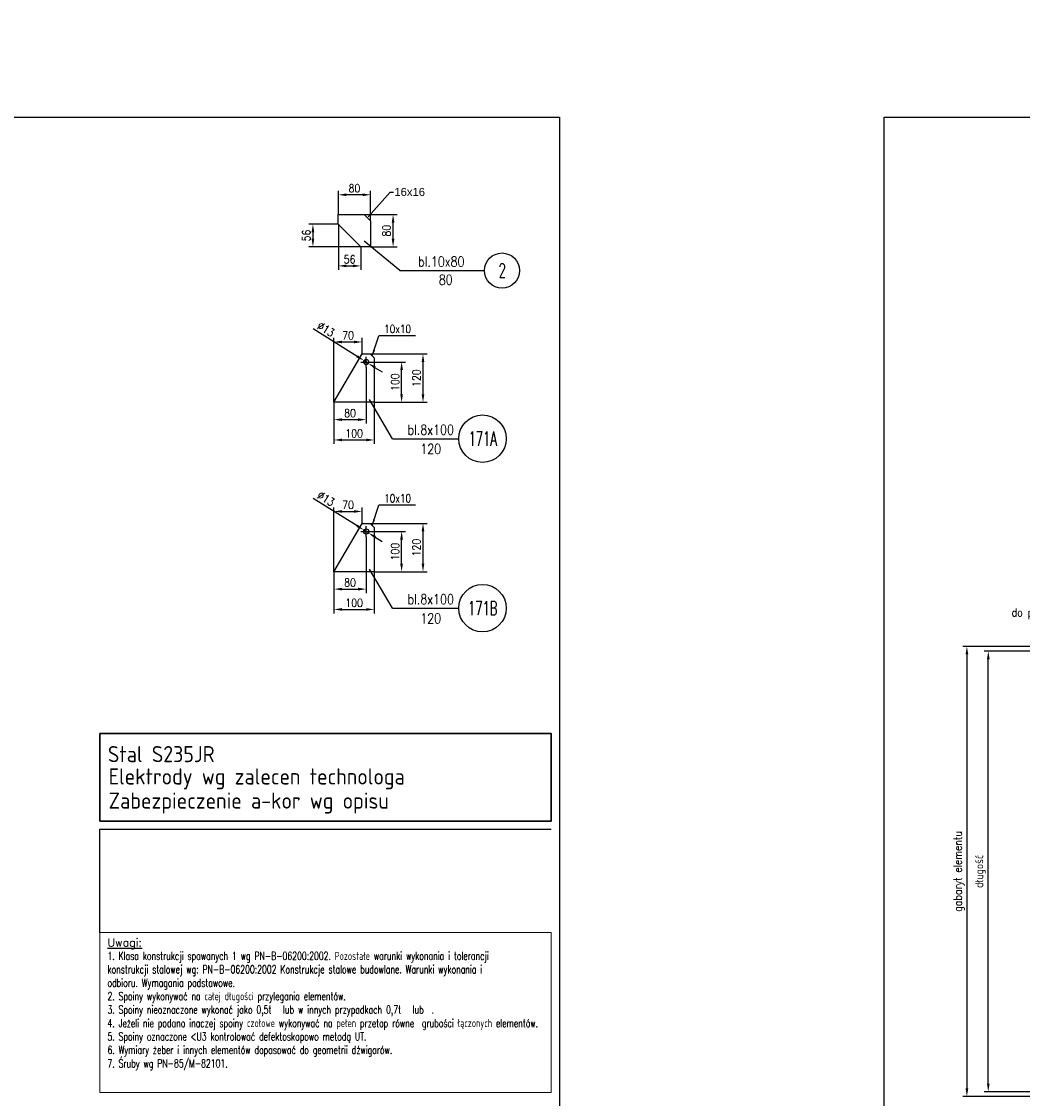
# Model space of a CAD drawing. Header units: millimetres. Extents: x -34919 to 306996, y -293018 to -145733.
# Tile 202 of 256: x 80993 to 83477, y -186811 to -184138. Entities that reach past the tile are written whole.
import ezdxf
from ezdxf import colors
from ezdxf.entities.mleader import LeaderData, LeaderLine
from ezdxf.enums import TextEntityAlignment as Align
from ezdxf.math import Vec2, Vec3

# ---------------------------------------------------------------- set-up
doc = ezdxf.new("R2010")
doc.units = ezdxf.units.MM
doc.header["$LTSCALE"] = 3
doc.linetypes.add('DASHDOT', pattern=[25.4, 12.7, -6.35, 0, -6.35])
for name, color, linetype in [('blaszki', 6, 'Continuous'), ('CIENKA', 4, 'Continuous'), ('K-wypełnienia', 8, 'Continuous'), ('oznaczenia', 4, 'Continuous'), ('P0', 7, 'Continuous'), ('Prz', 5, 'Continuous'), ('slupki', 7, 'Continuous'), ('stezenia', 4, 'Continuous')]:
    doc.layers.add(name, color=color, linetype=linetype)
doc.layers.add('OPISY', color=2, linetype='Continuous', lineweight=13)
doc.layers.add('SIATKA', color=5, linetype='Continuous', lineweight=18)
doc.styles.add('NOVE3', font='romans.shx', dxfattribs={"width": 0.7})
doc.styles.add('NOVE4', font='isocp.shx')
doc.styles.add('R20', font='romans.shx', dxfattribs={"width": 0.85})
doc.styles.add('R40', font='romans.shx', dxfattribs={"width": 0.8, "height": 40})
doc.styles.add('R50', font='romans.shx', dxfattribs={"width": 0.85, "height": 50})
doc.styles.get("Standard").update_dxf_attribs({"font": 'arial.ttf', "height": 25})
doc.styles.add('WYMIAR1', font='ROMANS.shx', dxfattribs={"width": 0.7, "oblique": 15})
doc.dimstyles.new('NORM20', dxfattribs={"dimscale": 20, "dimtxt": 2, "dimasz": 1.5, "dimexe": 1, "dimexo": 1, "dimgap": 1, "dimtad": 1, "dimdec": 0, "dimzin": 0, "dimdsep": 46, "dimtxsty": 'WYMIAR1', "dimcen": 1.5, "dimclrd": 4, "dimclre": 4, "dimclrt": 3, "dimadec": 0, "dimazin": 0, "dimtfac": 1, "dimtdec": 0, "dimtmove": 2, "dimatfit": 3, "dimfxl": 1, "dimtolj": 1, "dimtzin": 0, "dimarcsym": 0})
doc.dimstyles.new('Skala 1_10', dxfattribs={"dimscale": 10, "dimtxt": 2, "dimasz": 2, "dimexe": 1, "dimexo": 0, "dimtad": 1, "dimdec": 0, "dimdsep": 46, "dimtxsty": 'R20', "dimcen": 0, "dimclrd": 4, "dimclre": 4, "dimclrt": 3, "dimadec": 0, "dimazin": 0, "dimtfac": 1, "dimtdec": 0, "dimtix": 1, "dimtmove": 0, "dimatfit": 2, "dimfxl": 1, "dimtolj": 1, "dimtzin": 0, "dimarcsym": 0})

# ---------------------------------------------------------------- blocks, each defined once
blk = doc.blocks.new('*D309')
at = {"color": 4, "lineweight": -2, "transparency": 16777216}
for p, q in [((81843.1, -184616.7), (81924.9, -184616.7)), ((81914.9, -184676.7), (81914.9, -184636.7)), ((81859.1, -184696.7), (81924.9, -184696.7))]:
    blk.add_line(p, q, dxfattribs=at)
at = {"color": 4, "transparency": 16777216}
for points in [[(81911.6, -184636.7), (81918.3, -184636.7), (81914.9, -184616.7)], [(81911.6, -184676.7), (81918.3, -184676.7), (81914.9, -184696.7)]]:
    blk.add_solid(points, dxfattribs=at)
at = {"layer": 'Defpoints', "color": 0, "transparency": 16777216}
for p in [(81843.1, -184616.7, 0), (81914.9, -184616.7), (81859.1, -184696.7, 0)]:
    blk.add_point(p, dxfattribs=at)
at = {"color": 3, "transparency": 16777216, "insert": (81898.7, -184656.7), "char_height": 20, "attachment_point": 5, "rotation": 90, "style": 'R20'}
blk.add_mtext('\\A1;80', dxfattribs=at)
blk = doc.blocks.new('*D310')
at = {"color": 4, "lineweight": -2, "transparency": 16777216}
for p, q in [((81779.1, -184616.7), (81779.1, -184557.6)), ((81859.1, -184632.7), (81859.1, -184557.6)), ((81839.1, -184567.6), (81799.1, -184567.6))]:
    blk.add_line(p, q, dxfattribs=at)
at = {"color": 4, "transparency": 16777216}
for points in [[(81799.1, -184564.3), (81799.1, -184571), (81779.1, -184567.6)], [(81839.1, -184564.3), (81839.1, -184571), (81859.1, -184567.6)]]:
    blk.add_solid(points, dxfattribs=at)
at = {"layer": 'Defpoints', "color": 0, "transparency": 16777216}
for p in [(81779.1, -184567.6), (81779.1, -184616.7, 0), (81859.1, -184632.7, 0)]:
    blk.add_point(p, dxfattribs=at)
at = {"color": 3, "transparency": 16777216, "insert": (81819.1, -184551.4), "char_height": 20, "attachment_point": 5, "style": 'R20'}
blk.add_mtext('\\A1;80', dxfattribs=at)
blk = doc.blocks.new('*D311')
at = {"color": 4, "lineweight": -2, "transparency": 16777216}
for p, q in [((81779.1, -184640.7), (81706, -184640.7)), ((81716, -184660.7), (81716, -184676.7)), ((81835.1, -184696.7), (81706, -184696.7))]:
    blk.add_line(p, q, dxfattribs=at)
at = {"color": 4, "transparency": 16777216}
for points in [[(81712.6, -184660.7), (81719.3, -184660.7), (81716, -184640.7)], [(81712.6, -184676.7), (81719.3, -184676.7), (81716, -184696.7)]]:
    blk.add_solid(points, dxfattribs=at)
at = {"layer": 'Defpoints', "color": 0, "transparency": 16777216}
for p in [(81779.1, -184640.7, 0), (81716, -184696.7), (81835.1, -184696.7, 0)]:
    blk.add_point(p, dxfattribs=at)
at = {"color": 3, "transparency": 16777216, "insert": (81699.7, -184668.7), "char_height": 20, "attachment_point": 5, "rotation": 90, "style": 'R20'}
blk.add_mtext('\\A1;56', dxfattribs=at)
blk = doc.blocks.new('*D312')
at = {"color": 4, "lineweight": -2, "transparency": 16777216}
for p, q in [((81779.1, -184640.7), (81779.1, -184754.2)), ((81835.1, -184696.7), (81835.1, -184754.2)), ((81799.1, -184744.2), (81815.1, -184744.2))]:
    blk.add_line(p, q, dxfattribs=at)
at = {"color": 4, "transparency": 16777216}
for points in [[(81799.1, -184740.8), (81799.1, -184747.5), (81779.1, -184744.2)], [(81815.1, -184740.8), (81815.1, -184747.5), (81835.1, -184744.2)]]:
    blk.add_solid(points, dxfattribs=at)
at = {"layer": 'Defpoints', "color": 0, "transparency": 16777216}
for p in [(81779.1, -184640.7, 0), (81835.1, -184696.7, 0), (81835.1, -184744.2)]:
    blk.add_point(p, dxfattribs=at)
at = {"color": 3, "transparency": 16777216, "insert": (81807.1, -184727.9), "char_height": 20, "attachment_point": 5, "style": 'R20'}
blk.add_mtext('\\A1;56', dxfattribs=at)
blk = doc.blocks.new('*D313')
at = {"layer": 'Defpoints', "color": 0, "transparency": 16777216}
for p in [(81848.2, -184995.7), (81768.2, -185082.6), (81848.2, -185125.7)]:
    blk.add_point(p, dxfattribs=at)
at = {"layer": 'SIATKA', "color": 4, "lineweight": -2, "transparency": 16777216}
for p, q in [((81848.2, -184995.7), (81848.2, -185135.7)), ((81768.2, -185082.6), (81768.2, -185135.7)), ((81788.2, -185125.7), (81828.2, -185125.7))]:
    blk.add_line(p, q, dxfattribs=at)
at = {"layer": 'SIATKA', "color": 4, "transparency": 16777216}
for points in [[(81788.2, -185122.4), (81788.2, -185129.1), (81768.2, -185125.7)], [(81828.2, -185122.4), (81828.2, -185129.1), (81848.2, -185125.7)]]:
    blk.add_solid(points, dxfattribs=at)
at = {"layer": 'SIATKA', "color": 3, "transparency": 16777216, "insert": (81808.2, -185109.5), "char_height": 20, "attachment_point": 5, "style": 'R20'}
blk.add_mtext('\\A1;80', dxfattribs=at)
blk = doc.blocks.new('*D314')
at = {"layer": 'Defpoints', "color": 0, "transparency": 16777216}
for p in [(81768.2, -185082.6), (81868.2, -185082.6), (81868.2, -185176.2)]:
    blk.add_point(p, dxfattribs=at)
at = {"layer": 'SIATKA', "color": 4, "lineweight": -2, "transparency": 16777216}
for p, q in [((81768.2, -185082.6), (81768.2, -185186.2)), ((81868.2, -185082.6), (81868.2, -185186.2)), ((81788.2, -185176.2), (81848.2, -185176.2))]:
    blk.add_line(p, q, dxfattribs=at)
at = {"layer": 'SIATKA', "color": 4, "transparency": 16777216}
for points in [[(81788.2, -185172.8), (81788.2, -185179.5), (81768.2, -185176.2)], [(81848.2, -185172.8), (81848.2, -185179.5), (81868.2, -185176.2)]]:
    blk.add_solid(points, dxfattribs=at)
at = {"layer": 'SIATKA', "color": 3, "transparency": 16777216, "insert": (81818.2, -185159.9), "char_height": 20, "attachment_point": 5, "style": 'R20'}
blk.add_mtext('\\A1;100', dxfattribs=at)
blk = doc.blocks.new('*D315')
at = {"layer": 'Defpoints', "color": 0, "transparency": 16777216}
for p in [(81861.2, -184982.7), (81936.1, -184982.7), (81868.2, -185082.6)]:
    blk.add_point(p, dxfattribs=at)
at = {"layer": 'SIATKA', "color": 4, "lineweight": -2, "transparency": 16777216}
for p, q in [((81861.2, -184982.7), (81946.1, -184982.7)), ((81936.1, -185062.6), (81936.1, -185002.7)), ((81868.2, -185082.6), (81946.1, -185082.6))]:
    blk.add_line(p, q, dxfattribs=at)
at = {"layer": 'SIATKA', "color": 4, "transparency": 16777216}
for points in [[(81932.7, -185002.7), (81939.4, -185002.7), (81936.1, -184982.7)], [(81932.7, -185062.6), (81939.4, -185062.6), (81936.1, -185082.6)]]:
    blk.add_solid(points, dxfattribs=at)
at = {"layer": 'SIATKA', "color": 3, "transparency": 16777216, "insert": (81919.8, -185032.7), "char_height": 20, "attachment_point": 5, "rotation": 90, "style": 'R20'}
blk.add_mtext('\\A1;100', dxfattribs=at)
blk = doc.blocks.new('*D316')
at = {"layer": 'Defpoints', "color": 0, "transparency": 16777216}
for p in [(81858.2, -184962.7), (81989.2, -184962.7), (81868.2, -185082.6)]:
    blk.add_point(p, dxfattribs=at)
at = {"layer": 'SIATKA', "color": 4, "lineweight": -2, "transparency": 16777216}
for p, q in [((81858.2, -184962.7), (81999.2, -184962.7)), ((81989.2, -185062.6), (81989.2, -184982.7)), ((81868.2, -185082.6), (81999.2, -185082.6))]:
    blk.add_line(p, q, dxfattribs=at)
at = {"layer": 'SIATKA', "color": 4, "transparency": 16777216}
for points in [[(81985.8, -184982.7), (81992.5, -184982.7), (81989.2, -184962.7)], [(81985.8, -185062.6), (81992.5, -185062.6), (81989.2, -185082.6)]]:
    blk.add_solid(points, dxfattribs=at)
at = {"layer": 'SIATKA', "color": 3, "transparency": 16777216, "insert": (81972.9, -185022.7), "char_height": 20, "attachment_point": 5, "rotation": 90, "style": 'R20'}
blk.add_mtext('\\A1;120', dxfattribs=at)
blk = doc.blocks.new('*D317')
at = {"layer": 'Defpoints', "color": 0, "transparency": 16777216}
for p in [(81838.2, -184933), (81838.2, -184962.7), (81768.2, -185082.6)]:
    blk.add_point(p, dxfattribs=at)
at = {"layer": 'SIATKA', "color": 4, "lineweight": -2, "transparency": 16777216}
for p, q in [((81768.2, -185082.6), (81768.2, -184923)), ((81788.2, -184933), (81818.2, -184933)), ((81838.2, -184962.7), (81838.2, -184923))]:
    blk.add_line(p, q, dxfattribs=at)
at = {"layer": 'SIATKA', "color": 4, "transparency": 16777216}
for points in [[(81788.2, -184929.6), (81788.2, -184936.3), (81768.2, -184933)], [(81818.2, -184929.6), (81818.2, -184936.3), (81838.2, -184933)]]:
    blk.add_solid(points, dxfattribs=at)
at = {"layer": 'SIATKA', "color": 3, "transparency": 16777216, "insert": (81803.2, -184916.7), "char_height": 20, "attachment_point": 5, "style": 'R20'}
blk.add_mtext('\\A1;70', dxfattribs=at)
blk = doc.blocks.new('*D318')
at = {"layer": 'Defpoints', "color": 0, "transparency": 16777216}
for p in [(81842.7, -184979.3), (81853.7, -184986.2)]:
    blk.add_point(p, dxfattribs=at)
at = {"layer": 'SIATKA', "color": 4, "lineweight": -2, "transparency": 16777216}
for p, q in [((81825.7, -184968.7), (81716.4, -184900.5)), ((81853.7, -184986.2), (81842.7, -184979.3)), ((81870.7, -184996.8), (81887.7, -185007.3))]:
    blk.add_line(p, q, dxfattribs=at)
at = {"layer": 'SIATKA', "color": 4, "transparency": 16777216}
for points in [[(81827.5, -184965.9), (81824, -184971.5), (81842.7, -184979.3)], [(81872.5, -184993.9), (81868.9, -184999.6), (81853.7, -184986.2)]]:
    blk.add_solid(points, dxfattribs=at)
at = {"layer": 'SIATKA', "color": 3, "transparency": 16777216, "insert": (81748.5, -184901.4), "char_height": 20, "attachment_point": 5, "rotation": 328.0518, "style": 'R20'}
blk.add_mtext('\\A1;∅13', dxfattribs=at)
blk = doc.blocks.new('*D319')
at = {"layer": 'Defpoints', "color": 0, "transparency": 16777216}
for p in [(81848.2, -185416.3), (81768.2, -185503.3), (81848.2, -185546.4)]:
    blk.add_point(p, dxfattribs=at)
at = {"layer": 'SIATKA', "color": 4, "lineweight": -2, "transparency": 16777216}
for p, q in [((81848.2, -185416.3), (81848.2, -185556.4)), ((81768.2, -185503.3), (81768.2, -185556.4)), ((81788.2, -185546.4), (81828.2, -185546.4))]:
    blk.add_line(p, q, dxfattribs=at)
at = {"layer": 'SIATKA', "color": 4, "transparency": 16777216}
for points in [[(81788.2, -185543), (81788.2, -185549.7), (81768.2, -185546.4)], [(81828.2, -185543), (81828.2, -185549.7), (81848.2, -185546.4)]]:
    blk.add_solid(points, dxfattribs=at)
at = {"layer": 'SIATKA', "color": 3, "transparency": 16777216, "insert": (81808.2, -185530.1), "char_height": 20, "attachment_point": 5, "style": 'R20'}
blk.add_mtext('\\A1;80', dxfattribs=at)
blk = doc.blocks.new('*D320')
at = {"layer": 'Defpoints', "color": 0, "transparency": 16777216}
for p in [(81768.2, -185503.3), (81868.2, -185503.3), (81868.2, -185596.8)]:
    blk.add_point(p, dxfattribs=at)
at = {"layer": 'SIATKA', "color": 4, "lineweight": -2, "transparency": 16777216}
for p, q in [((81768.2, -185503.3), (81768.2, -185606.8)), ((81868.2, -185503.3), (81868.2, -185606.8)), ((81788.2, -185596.8), (81848.2, -185596.8))]:
    blk.add_line(p, q, dxfattribs=at)
at = {"layer": 'SIATKA', "color": 4, "transparency": 16777216}
for points in [[(81788.2, -185593.4), (81788.2, -185600.1), (81768.2, -185596.8)], [(81848.2, -185593.4), (81848.2, -185600.1), (81868.2, -185596.8)]]:
    blk.add_solid(points, dxfattribs=at)
at = {"layer": 'SIATKA', "color": 3, "transparency": 16777216, "insert": (81818.2, -185580.5), "char_height": 20, "attachment_point": 5, "style": 'R20'}
blk.add_mtext('\\A1;100', dxfattribs=at)
blk = doc.blocks.new('*D321')
at = {"layer": 'Defpoints', "color": 0, "transparency": 16777216}
for p in [(81861.2, -185403.3), (81936.1, -185403.3), (81868.2, -185503.3)]:
    blk.add_point(p, dxfattribs=at)
at = {"layer": 'SIATKA', "color": 4, "lineweight": -2, "transparency": 16777216}
for p, q in [((81861.2, -185403.3), (81946.1, -185403.3)), ((81936.1, -185483.3), (81936.1, -185423.3)), ((81868.2, -185503.3), (81946.1, -185503.3))]:
    blk.add_line(p, q, dxfattribs=at)
at = {"layer": 'SIATKA', "color": 4, "transparency": 16777216}
for points in [[(81932.7, -185423.3), (81939.4, -185423.3), (81936.1, -185403.3)], [(81932.7, -185483.3), (81939.4, -185483.3), (81936.1, -185503.3)]]:
    blk.add_solid(points, dxfattribs=at)
at = {"layer": 'SIATKA', "color": 3, "transparency": 16777216, "insert": (81919.8, -185453.3), "char_height": 20, "attachment_point": 5, "rotation": 90, "style": 'R20'}
blk.add_mtext('\\A1;100', dxfattribs=at)
blk = doc.blocks.new('*D322')
at = {"layer": 'Defpoints', "color": 0, "transparency": 16777216}
for p in [(81858.2, -185383.3), (81989.2, -185383.3), (81868.2, -185503.3)]:
    blk.add_point(p, dxfattribs=at)
at = {"layer": 'SIATKA', "color": 4, "lineweight": -2, "transparency": 16777216}
for p, q in [((81858.2, -185383.3), (81999.2, -185383.3)), ((81989.2, -185483.3), (81989.2, -185403.3)), ((81868.2, -185503.3), (81999.2, -185503.3))]:
    blk.add_line(p, q, dxfattribs=at)
at = {"layer": 'SIATKA', "color": 4, "transparency": 16777216}
for points in [[(81985.8, -185403.3), (81992.5, -185403.3), (81989.2, -185383.3)], [(81985.8, -185483.3), (81992.5, -185483.3), (81989.2, -185503.3)]]:
    blk.add_solid(points, dxfattribs=at)
at = {"layer": 'SIATKA', "color": 3, "transparency": 16777216, "insert": (81972.9, -185443.3), "char_height": 20, "attachment_point": 5, "rotation": 90, "style": 'R20'}
blk.add_mtext('\\A1;120', dxfattribs=at)
blk = doc.blocks.new('*D323')
at = {"layer": 'Defpoints', "color": 0, "transparency": 16777216}
for p in [(81838.2, -185353.6), (81838.2, -185383.3), (81768.2, -185503.3)]:
    blk.add_point(p, dxfattribs=at)
at = {"layer": 'SIATKA', "color": 4, "lineweight": -2, "transparency": 16777216}
for p, q in [((81768.2, -185503.3), (81768.2, -185343.6)), ((81788.2, -185353.6), (81818.2, -185353.6)), ((81838.2, -185383.3), (81838.2, -185343.6))]:
    blk.add_line(p, q, dxfattribs=at)
at = {"layer": 'SIATKA', "color": 4, "transparency": 16777216}
for points in [[(81788.2, -185350.3), (81788.2, -185356.9), (81768.2, -185353.6)], [(81818.2, -185350.3), (81818.2, -185356.9), (81838.2, -185353.6)]]:
    blk.add_solid(points, dxfattribs=at)
at = {"layer": 'SIATKA', "color": 3, "transparency": 16777216, "insert": (81803.2, -185337.3), "char_height": 20, "attachment_point": 5, "style": 'R20'}
blk.add_mtext('\\A1;70', dxfattribs=at)
blk = doc.blocks.new('*D324')
at = {"layer": 'Defpoints', "color": 0, "transparency": 16777216}
for p in [(81842.7, -185399.9), (81853.7, -185406.8)]:
    blk.add_point(p, dxfattribs=at)
at = {"layer": 'SIATKA', "color": 4, "lineweight": -2, "transparency": 16777216}
for p, q in [((81825.7, -185389.3), (81716.4, -185321.1)), ((81853.7, -185406.8), (81842.7, -185399.9)), ((81870.7, -185417.4), (81887.7, -185428))]:
    blk.add_line(p, q, dxfattribs=at)
at = {"layer": 'SIATKA', "color": 4, "transparency": 16777216}
for points in [[(81827.5, -185386.5), (81824, -185392.2), (81842.7, -185399.9)], [(81872.5, -185414.5), (81868.9, -185420.2), (81853.7, -185406.8)]]:
    blk.add_solid(points, dxfattribs=at)
at = {"layer": 'SIATKA', "color": 3, "transparency": 16777216, "insert": (81748.5, -185322), "char_height": 20, "attachment_point": 5, "rotation": 328.0518, "style": 'R20'}
blk.add_mtext('\\A1;∅13', dxfattribs=at)
blk = doc.blocks.new('*D343')
at = {"layer": 'Defpoints', "color": 0, "transparency": 16777216}
for p in [(83772.8, -185688.4), (83338.7, -186805.7), (83893, -186805.7)]:
    blk.add_point(p, dxfattribs=at)
at = {"layer": 'stezenia', "color": 4, "lineweight": -2, "transparency": 16777216}
for p, q in [((83772.8, -185688.4), (83328.7, -185688.4)), ((83338.7, -185708.4), (83338.7, -186785.7)), ((83893, -186805.7), (83328.7, -186805.7))]:
    blk.add_line(p, q, dxfattribs=at)
at = {"layer": 'stezenia', "color": 4, "transparency": 16777216}
for points in [[(83335.4, -185708.4), (83342.1, -185708.4), (83338.7, -185688.4)], [(83335.4, -186785.7), (83342.1, -186785.7), (83338.7, -186805.7)]]:
    blk.add_solid(points, dxfattribs=at)
at = {"layer": 'stezenia', "color": 3, "transparency": 16777216, "insert": (83319.2, -186247), "char_height": 20, "attachment_point": 5, "rotation": 90, "style": 'R20'}
blk.add_mtext('\\A1;gabaryt elementu', dxfattribs=at)
blk = doc.blocks.new('*D358')
at = {"layer": 'Defpoints', "color": 0, "transparency": 16777216}
for p in [(83391.8, -185700.4), (83933.1, -185700.4, 0), (83933, -186793.7, 0)]:
    blk.add_point(p, dxfattribs=at)
at = {"layer": 'stezenia', "color": 4, "lineweight": -2, "transparency": 16777216}
for p, q in [((83933.1, -185700.4), (83381.8, -185700.4)), ((83391.8, -186773.7), (83391.8, -185720.4)), ((83933, -186793.7), (83381.8, -186793.7))]:
    blk.add_line(p, q, dxfattribs=at)
at = {"layer": 'stezenia', "color": 4, "transparency": 16777216}
for points in [[(83388.5, -185720.4), (83395.1, -185720.4), (83391.8, -185700.4)], [(83388.5, -186773.7), (83395.1, -186773.7), (83391.8, -186793.7)]]:
    blk.add_solid(points, dxfattribs=at)
at = {"layer": 'stezenia', "color": 3, "transparency": 16777216, "insert": (83372.2, -186247), "char_height": 20, "attachment_point": 5, "rotation": 90, "style": 'R20'}
blk.add_mtext('\\A1;długość', dxfattribs=at)

msp = doc.modelspace()

# ---------------------------------------------------------------- linework, layer by layer
at = {"color": 4}
for p, q in [((81931.44, -184755.662), (81843.104, -184683.079)), ((81931.44, -184755.662), (82141.735, -184755.662)), ((81913.085, -185173.07), (82077.802, -185173.07)), ((81913.085, -185593.686), (82077.802, -185593.686))]:
    msp.add_line(p, q, dxfattribs=at)
at = {"color": 6, "elevation": 0}
for points in [[(81768.205, -185082.638), (81838.205, -184962.729), (81838.205, -184962.729), (81858.205, -184962.729), (81868.205, -184972.729), (81868.205, -185082.638), (81768.205, -185082.638)], [(81768.205, -185503.254), (81838.205, -185383.345), (81838.205, -185383.345), (81858.205, -185383.345), (81868.205, -185393.345), (81868.205, -185503.254), (81768.205, -185503.254)]]:
    msp.add_lwpolyline(points, dxfattribs=at)
at = {"color": 4, "lineweight": 30}
msp.add_lwpolyline([(81187.584, -185904.844), (82307.584, -185904.844), (82307.584, -186122.184), (81187.584, -186122.184)], close=True, dxfattribs=at)
at = {"color": 4, "lineweight": 18}
msp.add_lwpolyline([(81187.584, -186398.994), (82307.584, -186398.994), (82307.584, -186795.432), (81187.584, -186795.432)], close=True, dxfattribs=at)
at = {"color": 6}
for centre in [(81848.205, -184982.729), (81848.205, -185403.345)]:
    msp.add_circle(centre, 6.5, dxfattribs=at)
at = {"layer": 'blaszki', "elevation": 0}
msp.add_lwpolyline([(81859.068, -184696.726), (81835.068, -184696.726), (81779.068, -184640.726), (81779.068, -184616.726), (81843.068, -184616.726), (81859.068, -184632.726)], close=True, dxfattribs=at)
at = {"layer": 'CIENKA', "linetype": 'Continuous'}
for p, q in [((81913.085, -185173.07), (81856.046, -185076.126)), ((81913.085, -185593.686), (81856.046, -185496.741))]:
    msp.add_line(p, q, dxfattribs=at)
at = {"layer": 'K-wypełnienia', "color": 1, "linetype": 'Continuous'}
for centre, radius in [((82185.301, -184755.662), 43.566), ((82136.769, -185173.07), 58.967), ((82136.769, -185593.686), 58.967)]:
    msp.add_circle(centre, radius, dxfattribs=at)
at = {"layer": 'oznaczenia'}
for p, q in [((81970.619, -184917.509, 0), (81879.438, -184917.509, 0)), ((81970.619, -185338.125, 0), (81879.438, -185338.125, 0))]:
    msp.add_line(p, q, dxfattribs=at)
at = {"layer": 'P0', "color": 4}
for p, q in [((81187.584, -186142.184), (82307.584, -186142.184)), ((81187.584, -186398.994), (81187.584, -186142.184))]:
    msp.add_line(p, q, dxfattribs=at)
at = {"layer": 'Prz'}
for points in [[(78227.584, -184374.722), (82327.584, -184374.722), (82327.584, -187274.722), (78227.584, -187274.722)], [(83133.343, -184374.722), (87233.343, -184374.722), (87233.343, -187274.722), (83133.343, -187274.722)]]:
    msp.add_lwpolyline(points, close=True, dxfattribs=at)
at = {"layer": 'slupki', "color": 4, "linetype": 'DASHDOT', "elevation": 0, "flags": 128}
for points in [[(81835.205, -184982.729), (81861.205, -184982.729)], [(81848.205, -184995.729), (81848.205, -184969.729)], [(81848.205, -185416.345), (81848.205, -185390.345)], [(81835.205, -185403.345), (81861.205, -185403.345)]]:
    msp.add_lwpolyline(points, dxfattribs=at)

# ---------------------------------------------------------------- texts
at = {"color": 3, "lineweight": 30, "style": 'NOVE4'}
msp.add_text('Stal S235JR', height=40, dxfattribs=at).set_placement((81207.348, -185975.889))
at = {"color": 3, "style": 'NOVE4'}
for s, p in [('Elektrody wg zalecen technologa', (81209.135, -186031.329)), ('Zabezpieczenie a-kor wg opisu', (81209.135, -186091.329))]:
    msp.add_text(s, height=40, dxfattribs=at).set_placement(p)
at = {"color": 20, "attachment_point": 1, "style": 'NOVE3'}
for s, insert, char_height, width in [('{\\C1;Wytyczne montażowe\\P\\H0.83333x;\\C3;Podczas montażu należy bezwzględnie przestrzegać dopuszczalnych tolerancji z uwagi na ścisłe dopasowanie elementów amortyzujących ugięcia dźwigarów przekrycia auli.\\P\\H1.2x;\\C1;\\PZabezpieczenia antykorozyjne.\\C256;\\P\\H0.83333x;\\C3;Wszystkie elementy stalowe konstrukcji należy poddać ocynkowaniu ogniowemu.\\PKonstrukcje przeznaczone do cynkowania ogniowego powinny odpowiadać następującym warunkom:\\P\\pl900;^I1. Spoiny powinny być wykonane metodą półautomatyczną w osłonie gazów ochronnych. Nie zaleca się spawania elektrodą otuloną, ze względu na złą jakość powłoki cynkowej na spoinach.\\P^I2. Powierzchnia konstrukcji powinna być wolna od: zawalcowań, zgorzelin, odprysków po spawaniu, ostrych krawędzi, zanieczyszczeń farbami, olejami, emulsjami oraz innymi materiałami stosowanymi przy trasowaniu, znakowaniu, spawaniu, wierceniu itp. W przypadku spawania elektrodą należy dokładnie usunąć otulinę spawalniczą w celu zminimalizowania wad powłoki. Po ocynkowaniu uwydatnią się wady jakości powierzchni stali np. zawalcowania, rysy traserskie, zeszlifowania, pory, odpryski spawalnicze, wadliwe spoiny.\\P^I3. Elementy konstrukcyjne powinny posiadać odpowiednie otwory technologiczne do odpowietrzenia, swobodnego przepływu cynku zewnątrz i wewnątrz elementu oraz do podwieszenia (mogą być przyspawane uchwyty z blachy z otworami).\\P^I4. W przypadku powierzchni spawanych na zakładkę, spoina powinna być szczelna ze wszystkich stron (spawana na około), a nakładki szczelnie przylegać do konstrukcji. Przekroje skrzynkowe oraz powierzchnie nakładające się mogą powodować uszkodzenie konstrukcji - pękanie spoin.\\P^I5. Każdy element konstrukcyjny powinien składać się z jednego gatunku stali.\\P^I6. Konstrukcje nie powinny posiadać małych szczelin lub wnęk. Spoiny powinny być szczelne i zamknięte wokół elementu, ponieważ w przeciwnym przypadku mogą po cynkowaniu wylewać się z nich resztki topnika i kwasu pogarszając jakość powłoki (tzw. "krwawe wycieki").\\P^I7. Naddatek wymiarowy dla otworów pod śruby powinien wynosić 1 - 2 mm.\\PTermiczne oddziaływanie kąpieli cynkowej uwalnia w elementach naprężenia wewnętrzne, co może powodować odkształcenia. Szczególnie uwidacznia się to w elementach spawanych. Dotyczy to także dwuteowników spawanych, których odkształcenia po cynkowaniu mogą przekroczyć dopuszczalne normy, oraz nie usztywnionych arkuszy blach i otwartych kształtowników giętych.\\P\\C256;\\P\\pl0;\\H1.2x;\\C1;Malowanie konstrukcji.\\P\\H0.83333x;\\C3;Wszystkie elementy stalowe konstrukcji należy pomalować proszkowo na kolor RAL 9011}', (33837.901, -182331.101), 300, 16331.01415), ('{\\W1;\\L\\C2;Uwagi: \\P\\W0.7;\\l\\C4;1. Klasa konstrukcji spawanych 1 wg PN-B-06200:2002. Pozostałe warunki wykonania i tolerancji konstrukcji stalowej wg: PN-B-06200:2002 Konstrukcje stalowe budowlane. Warunki wykonania i odbioru. Wymagania podstawowe.  \\P2. Spoiny wykonywać na całej długości przylegania elementów. \\P3. Spoiny nieoznaczone wykonać jako 0,5t   lub w innych przypadkach 0,7t   lub  . \\P4. Jeżeli nie podano inaczej spoiny czołowe wykonywać na pełen przetop równe  grubości łączonych elementów. \\P5. Spoiny oznaczone <U3 kontrolować defektoskopowo metodą UT. \\P6. Wymiary żeber i innych elementów dopasować do geometrii dźwigarów. \\P7. Śruby wg PN-85/M-82101.}', (81206.246, -186413.388), 20, 1088.73428)]:
    msp.add_mtext(s, dxfattribs=dict(at, insert=insert, char_height=char_height, width=width))
at = {"layer": 'OPISY', "width": 0.8}
for s, height, style, p in [('bl.10x80', 25, 'R50', (82034.542, -184733.448)), ('80', 25, 'R50', (82045.576, -184778.471)), ('10x10', 20, 'R40', (81926.252, -184900.446, 0)), ('bl.8x100', 25, 'R50', (82008.357, -185150.857)), ('120', 25, 'R50', (82008.357, -185198.459)), ('10x10', 20, 'R40', (81926.252, -185321.061, 0)), ('bl.8x100', 25, 'R50', (82008.357, -185571.473)), ('120', 25, 'R50', (82008.357, -185619.074))]:
    msp.add_text(s, height=height, dxfattribs=dict(at, style=style)).set_placement(p, align=Align.MIDDLE)
at = {"layer": 'OPISY', "color": 2, "style": 'R50', "width": 0.6}
for s, p in [('2', (82185.694, -184755.453)), ('171A', (82137.161, -185172.862)), ('171B', (82137.161, -185593.477))]:
    msp.add_text(s, height=35, dxfattribs=at).set_placement(p, align=Align.MIDDLE)
at = {"layer": 'stezenia', "color": 3, "style": 'R20', "width": 0.85}
msp.add_text('do pozycji 8', height=20, dxfattribs=at).set_placement((83449.733, -185614.181))

# ---------------------------------------------------------------- dimensions: what is measured, and where the dimension line sits
at = {"color": 7}
for base, p1, p2, picture, middle in [((81779.068, -184567.641), (81859.068, -184632.726, 0), (81779.068, -184616.726, 0), '*D310', (81819.068, -184551.391)), ((81835.068, -184744.161), (81779.068, -184640.726, 0), (81835.068, -184696.726, 0), '*D312', (81807.068, -184727.911))]:
    dim = msp.add_linear_dim(base=base, p1=p1, p2=p2, dimstyle='Skala 1_10', dxfattribs=at)
    dim.commit()
    dim.dimension.update_dxf_attribs({"geometry": picture, "text_midpoint": middle})
for base, p1, p2, picture, middle in [((81715.972, -184696.726), (81779.068, -184640.726, 0), (81835.068, -184696.726, 0), '*D311', (81699.722, -184668.726)), ((81914.936, -184616.726), (81859.068, -184696.726, 0), (81843.068, -184616.726, 0), '*D309', (81898.686, -184656.726))]:
    dim = msp.add_linear_dim(base=base, p1=p1, p2=p2, angle=90, dimstyle='Skala 1_10', dxfattribs=at)
    dim.commit()
    dim.dimension.update_dxf_attribs({"geometry": picture, "text_midpoint": middle})
at = {"layer": 'SIATKA', "color": 3}
for p1, p2, picture, middle in [((81853.721, -184986.169), (81842.69, -184979.29), '*D318', (81739.895, -184915.186)), ((81853.721, -185406.784), (81842.69, -185399.905), '*D324', (81739.895, -185335.801))]:
    dim = msp.add_diameter_dim_2p(p1=p1, p2=p2, dimstyle='Skala 1_10', dxfattribs=at)
    dim.commit()
    dim.dimension.update_dxf_attribs({"geometry": picture, "text_midpoint": middle, "dimtype": 163})
for base, p1, p2, picture, middle in [((81838.205, -184932.982), (81768.205, -185082.638), (81838.205, -184962.729), '*D317', (81803.205, -184916.732)), ((81848.205, -185125.74), (81768.205, -185082.638), (81848.205, -184995.729), '*D313', (81808.205, -185109.49)), ((81868.205, -185176.157), (81768.205, -185082.638), (81868.205, -185082.638), '*D314', (81818.205, -185159.907)), ((81838.205, -185353.597), (81768.205, -185503.254), (81838.205, -185383.345), '*D323', (81803.205, -185337.347)), ((81848.205, -185546.355), (81768.205, -185503.254), (81848.205, -185416.345), '*D319', (81808.205, -185530.105)), ((81868.205, -185596.773), (81768.205, -185503.254), (81868.205, -185503.254), '*D320', (81818.205, -185580.523))]:
    dim = msp.add_linear_dim(base=base, p1=p1, p2=p2, dimstyle='Skala 1_10', dxfattribs=at)
    dim.commit()
    dim.dimension.update_dxf_attribs({"geometry": picture, "text_midpoint": middle})
for base, p1, p2, picture, middle in [((81989.159, -184962.729), (81868.205, -185082.638), (81858.205, -184962.729), '*D316', (81972.909, -185022.684)), ((81936.052, -184982.729), (81868.205, -185082.638), (81861.205, -184982.729), '*D315', (81919.802, -185032.684)), ((81989.159, -185383.345), (81868.205, -185503.254), (81858.205, -185383.345), '*D322', (81972.909, -185443.299)), ((81936.052, -185403.345), (81868.205, -185503.254), (81861.205, -185403.345), '*D321', (81919.802, -185453.299))]:
    dim = msp.add_linear_dim(base=base, p1=p1, p2=p2, angle=90, dimstyle='Skala 1_10', dxfattribs=at)
    dim.commit()
    dim.dimension.update_dxf_attribs({"geometry": picture, "text_midpoint": middle})
at = {"layer": 'stezenia', "color": 3}
for base, p1, p2, text, picture, middle in [((83338.746, -186805.686), (83772.788, -185688.393), (83893.015, -186805.686), 'gabaryt elementu', '*D343', (83319.163, -186247.039)), ((83391.808, -185700.393), (83933.015, -186793.686, 0), (83933.087, -185700.393, 0), 'długość', '*D358', (83372.225, -186247.039))]:
    dim = msp.add_linear_dim(base=base, p1=p1, p2=p2, angle=90, text=text, dimstyle='Skala 1_10', dxfattribs=at)
    dim.commit()
    dim.dimension.update_dxf_attribs({"geometry": picture, "text_midpoint": middle})

# ---------------------------------------------------------------- leaders
at = {"color": 7}
ml = msp.add_multileader_mtext('Standard', dxfattribs=at)
ml.set_content('16x16', color=7)
ml.set_leader_properties()
ml.build(insert=Vec2(0, 0))
ctx = ml.context
ctx.base_point, ctx.char_height, ctx.plane_origin = Vec3(81916.075, -184560.785), 20, Vec3(81851.068, -184624.726)
notes = []
notes.append((ctx, [(0, (1, 1, 0), (81908.075, -184560.785), (1, 0), 8, [(0, [(81851.068, -184624.726)], 0, [])])]))
ctx.mtext.insert, ctx.mtext.flow_direction = Vec3(81918.075, -184550.615), 5
at = {"layer": 'oznaczenia'}
for points in [[(81863.205, -184967.729, 0), (81879.438, -184917.509, 0)], [(81863.205, -185388.345, 0), (81879.438, -185338.125, 0)]]:
    msp.add_leader(points, dimstyle='NORM20', override={"dimscale": 10, "dimcen": 17687.954211}, dxfattribs=at)
for ctx, leaders in notes:
    for number, flags, end, landing, length, lines in leaders:
        leader = LeaderData()
        leader.index, (leader.has_last_leader_line, leader.has_dogleg_vector, leader.attachment_direction) = number, flags
        leader.last_leader_point, leader.dogleg_vector, leader.dogleg_length = Vec3(end), Vec3(landing), length
        for number, points, colour, breaks in lines:
            line = LeaderLine()
            line.index, line.vertices, line.color, line.breaks = number, Vec3.list(points), colors.encode_raw_color(colour), breaks
            leader.lines.append(line)
        ctx.leaders.append(leader)

doc.saveas('drawing.dxf')
